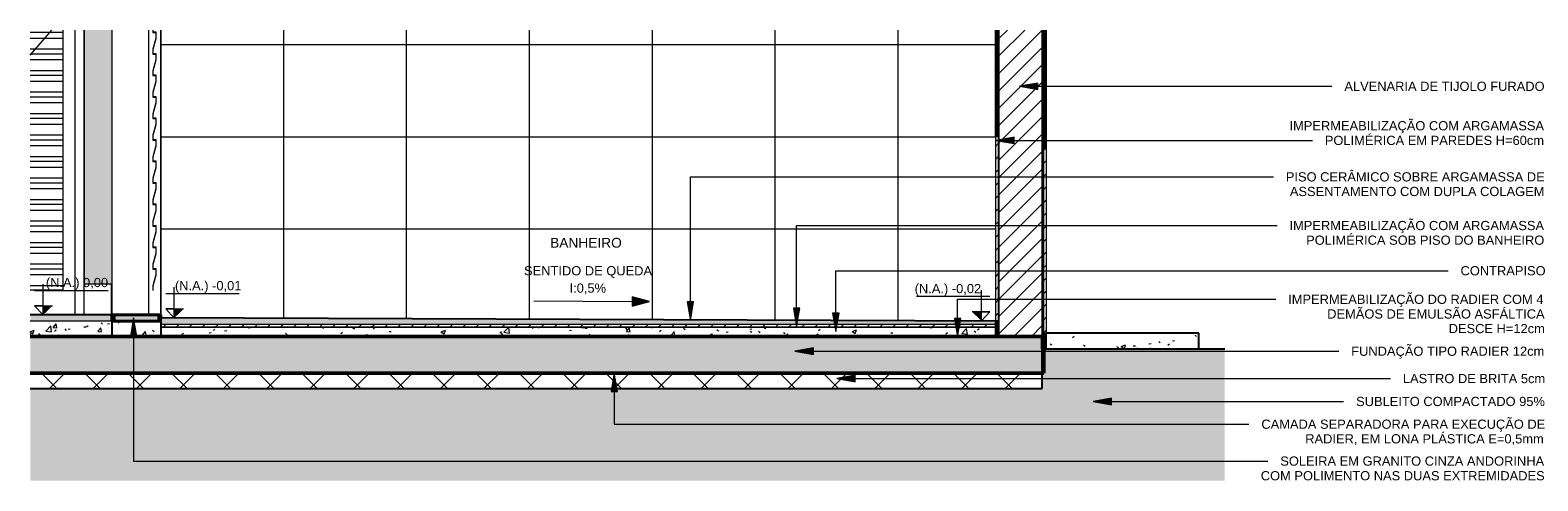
# Model space of a CAD drawing. Header units: metres. Extents: x -14.5 to 1.3, y -0.5 to 0.9.
# Tile 1 of 3: x -14.5 to -9.6, y -0.5 to 0.9. Entities that reach past the tile are written whole.
import ezdxf

# ---------------------------------------------------------------- set-up
doc = ezdxf.new("R2010")
doc.units = ezdxf.units.M
doc.layers.add('A-DETL', color=7, linetype='Continuous', lineweight=5, true_color=0x00a600)
for name, color, linetype, lineweight in [('A-DETL-GENF', 7, 'Continuous', 5), ('A-DOOR', 7, 'Continuous', 5), ('A-FLOR', 7, 'Continuous', 5), ('A-FLOR-MCUT', 7, 'Continuous', 5), ('A-FLOR-PATT', 7, 'Continuous', 50), ('A-WALL', 7, 'Continuous', 5), ('A-WALL-PATT', 7, 'Continuous', 5), ('C-TOPO', 7, 'Continuous', 5), ('G-ANNO-DIMS', 7, 'Continuous', 9), ('G-ANNO-TEXT', 7, 'Continuous', 9), ('I-WALL', 7, 'Continuous', 5)]:
    doc.layers.add(name, color=color, linetype=linetype, lineweight=lineweight)
doc.styles.add('Arial', font='arial.ttf', dxfattribs={"height": 0.03})
doc.styles.add('Arial_1', font='arial.ttf', dxfattribs={"height": 0.032})
pattern_1 = [(50, (-12.698, 2.812), (0.145753, -0.0127516), [0.01524, -0.16764]), (355, (-12.698, 2.812), (-0.0281956, 0.152849), [0.01219, -0.13411]), (100.451, (-12.686, 2.811), (0.117557, 0.1400984), [0.01295, -0.14247]), (46.184, (-12.698, 2.853), (0.2168615, -0.033639), [0.02286, -0.25146]), (96.636, (-12.68, 2.85), (0.189918, 0.197943), [0.01943, -0.21371]), (351.184, (-12.698, 2.853), (0.18992, 0.197941), [0.01829, -0.20117]), (21, (-12.677, 2.843), (0.1212965, -0.0818154), [0.01524, -0.16764]), (326, (-12.677, 2.843), (0.049442, 0.147354), [0.01219, -0.13411]), (71.451, (-12.667, 2.836), (0.170739, 0.06554), [0.01295, -0.14247]), (37.5, (-12.698, 2.812), (0.0024723, 0.0676433), [0.00671, -0.12578, 0.00671, -0.12944, -0.13462]), (37.5, (-12.698, 2.812), (0.0024723, 0.0676433), [-0.26863, 0.00671, -0.12791]), (7.5, (-12.698, 2.812), (0.0534566, 0.0801431), [0.00671, -0.07092, 0.00671, -0.12273, -0.05131]), (7.5, (-12.698, 2.812), (0.0534566, 0.0801431), [-0.20706, 0.00671, -0.0446]), (327.5, (-12.743, 2.812), (0.1084765, -0.0045819), [0.00671, -0.04409, 0.00671, -0.15179, -0.21031]), (327.5, (-12.743, 2.812), (0.1084765, -0.0045819), [-0.2093, 0.00671, -0.20361]), (317.5, (-12.763, 2.812), (0.1185073, 0.020342), [0.00671, -0.05933, 0.00671, -0.09855, -0.14935]), (317.5, (-12.763, 2.812), (0.1185073, 0.020342), [-0.1713, 0.00671, -0.14265])]
pattern_2 = [(0, (-14.275, 0), (0, 0.6), []), (90, (-14.275, 0), (-0.6, 4e-17), [])]
pattern_3 = [(45, (-12.698, 2.812), (-0.0212132, 0.0212132), [])]

# ---------------------------------------------------------------- blocks, each defined once
blk = doc.blocks.new('PORTA DE GIRO L_T_IMPERM_10')
at = {"layer": 'A-DOOR'}
for p, q in [((-14.5406, 0.8451), (-14.4705, 0.927)), ((-14.4339, 0.919), (-14.5406, 0.919)), ((-14.4339, 0.9001), (-14.5406, 0.9001)), ((-14.4339, 0.927), (-14.4339, 0.919)), ((-14.4339, 0.919), (-14.4339, 0.9001)), ((-14.4339, 0.9001), (-14.4339, 0.8651)), ((-14.395, 0.927), (-14.395, 0)), ((-14.365, 0.1), (-14.365, 0.927)), ((-14.4339, 0.8651), (-14.5406, 0.8651)), ((-14.4339, 0.849), (-14.5406, 0.849)), ((-14.4339, 0.8651), (-14.4339, 0.849)), ((-14.4339, 0.849), (-14.4339, 0.8301)), ((-14.4339, 0.8301), (-14.5406, 0.8301)), ((-14.4339, 0.7951), (-14.5406, 0.7951)), ((-14.4339, 0.8301), (-14.4339, 0.7951)), ((-14.4339, 0.7951), (-14.4339, 0.779)), ((-14.4339, 0.779), (-14.5406, 0.779)), ((-14.4339, 0.7601), (-14.5406, 0.7601)), ((-14.4339, 0.779), (-14.4339, 0.7601)), ((-14.4339, 0.7601), (-14.4339, 0.7251)), ((-14.4339, 0.7251), (-14.5406, 0.7251)), ((-14.4339, 0.709), (-14.5406, 0.709)), ((-14.4339, 0.6901), (-14.5406, 0.6901)), ((-14.4339, 0.7251), (-14.4339, 0.709)), ((-14.4339, 0.709), (-14.4339, 0.6901)), ((-14.4339, 0.6901), (-14.4339, 0.6551)), ((-14.4339, 0.6551), (-14.5406, 0.6551)), ((-14.4339, 0.639), (-14.5406, 0.639)), ((-14.4339, 0.6551), (-14.4339, 0.639)), ((-14.4339, 0.639), (-14.4339, 0.6201)), ((-14.4339, 0.6201), (-14.5406, 0.6201)), ((-14.4339, 0.6201), (-14.4339, 0.5851)), ((-14.4339, 0.5851), (-14.5406, 0.5851)), ((-14.4339, 0.569), (-14.5406, 0.569)), ((-14.4339, 0.5501), (-14.5406, 0.5501)), ((-14.4339, 0.5851), (-14.4339, 0.569)), ((-14.4339, 0.569), (-14.4339, 0.5501)), ((-14.4339, 0.5501), (-14.4339, 0.5151)), ((-14.4339, 0.5151), (-14.5406, 0.5151)), ((-14.4339, 0.499), (-14.5406, 0.499)), ((-14.4339, 0.5151), (-14.4339, 0.499)), ((-14.4339, 0.499), (-14.4339, 0.4801)), ((-14.4339, 0.4801), (-14.5406, 0.4801)), ((-14.4339, 0.4451), (-14.5406, 0.4451)), ((-14.4339, 0.4801), (-14.4339, 0.4451)), ((-14.4339, 0.4451), (-14.4339, 0.429)), ((-14.4339, 0.429), (-14.5406, 0.429)), ((-14.4339, 0.4101), (-14.5406, 0.4101)), ((-14.4339, 0.429), (-14.4339, 0.4101)), ((-14.4339, 0.4101), (-14.4339, 0.3751)), ((-14.4339, 0.3751), (-14.5406, 0.3751)), ((-14.4339, 0.359), (-14.5406, 0.359)), ((-14.4339, 0.3751), (-14.4339, 0.359)), ((-14.4339, 0.359), (-14.4339, 0.3401)), ((-14.4339, 0.3401), (-14.5406, 0.3401)), ((-14.4339, 0.3051), (-14.5406, 0.3051)), ((-14.4339, 0.3401), (-14.4339, 0.3051)), ((-14.4339, 0.3051), (-14.4339, 0.289)), ((-14.4339, 0.289), (-14.5406, 0.289)), ((-14.4339, 0.2701), (-14.5406, 0.2701)), ((-14.4339, 0.289), (-14.4339, 0.2701)), ((-14.4339, 0.2701), (-14.4339, 0.2351)), ((-14.4339, 0.2351), (-14.5406, 0.2351)), ((-14.4339, 0.219), (-14.5406, 0.219)), ((-14.4339, 0.2001), (-14.5406, 0.2001)), ((-14.4339, 0.2351), (-14.4339, 0.219)), ((-14.4339, 0.219), (-14.4339, 0.2001)), ((-14.4339, 0.2001), (-14.4339, 0.1651)), ((-14.4339, 0.1651), (-14.5406, 0.1651)), ((-14.4339, 0.149), (-14.5406, 0.149)), ((-14.4339, 0.1651), (-14.4339, 0.149)), ((-14.4339, 0.149), (-14.4339, 0.1301)), ((-14.4339, 0.1301), (-14.5406, 0.1301)), ((-14.4339, 0.1301), (-14.4339, 0.0951)), ((-14.4339, 0.0951), (-14.5406, 0.0951)), ((-14.4339, 0.08), (-14.5406, 0.08)), ((-14.4339, 0.0951), (-14.4339, 0.08))]:
    blk.add_line(p, q, dxfattribs=at)
blk = doc.blocks.new('PORTA DE GIRO L_T_IMPERM_11')
at = {"layer": 'A-DOOR', "true_color": 0xfffffe}
blk.add_hatch(color=7, dxfattribs=at).paths.add_polyline_path([(-14.14, 0.08), (-14.14, 0.095), (-14.13, 0.1301), (-14.13, 0.15), (-14.14, 0.15), (-14.14, 0.165), (-14.13, 0.2001), (-14.13, 0.22), (-14.14, 0.22), (-14.14, 0.235), (-14.13, 0.2701), (-14.13, 0.29), (-14.14, 0.29), (-14.14, 0.305), (-14.13, 0.3401), (-14.13, 0.36), (-14.14, 0.36), (-14.14, 0.375), (-14.13, 0.4101), (-14.13, 0.43), (-14.14, 0.43), (-14.14, 0.445), (-14.13, 0.4801), (-14.13, 0.5), (-14.14, 0.5), (-14.14, 0.515), (-14.13, 0.5501), (-14.13, 0.57), (-14.14, 0.57), (-14.14, 0.585), (-14.13, 0.6201), (-14.13, 0.64), (-14.14, 0.64), (-14.14, 0.655), (-14.13, 0.6901), (-14.13, 0.71), (-14.14, 0.71), (-14.14, 0.725), (-14.13, 0.7601), (-14.13, 0.78), (-14.14, 0.78), (-14.14, 0.795), (-14.13, 0.8301), (-14.13, 0.85), (-14.14, 0.85), (-14.14, 0.865), (-14.13, 0.9001), (-14.13, 0.92), (-14.14, 0.92), (-14.14, 0.927), (-14.141, 0.927), (-14.141, 0.919), (-14.131, 0.919), (-14.131, 0.9001), (-14.141, 0.865), (-14.141, 0.849), (-14.131, 0.849), (-14.131, 0.8301), (-14.141, 0.795), (-14.141, 0.779), (-14.131, 0.779), (-14.131, 0.7601), (-14.141, 0.725), (-14.141, 0.709), (-14.131, 0.709), (-14.131, 0.6901), (-14.141, 0.655), (-14.141, 0.639), (-14.131, 0.639), (-14.131, 0.6201), (-14.141, 0.585), (-14.141, 0.569), (-14.131, 0.569), (-14.131, 0.5501), (-14.141, 0.515), (-14.141, 0.499), (-14.131, 0.499), (-14.131, 0.4801), (-14.141, 0.445), (-14.141, 0.429), (-14.131, 0.429), (-14.131, 0.4101), (-14.141, 0.375), (-14.141, 0.359), (-14.131, 0.359), (-14.131, 0.3401), (-14.141, 0.305), (-14.141, 0.289), (-14.131, 0.289), (-14.131, 0.2701), (-14.141, 0.235), (-14.141, 0.219), (-14.131, 0.219), (-14.131, 0.2001), (-14.141, 0.165), (-14.141, 0.149), (-14.131, 0.149), (-14.131, 0.1301), (-14.141, 0.095), (-14.141, 0.08)])
at = {"layer": 'A-DOOR'}
for p, q in [((-14.275, 0.927), (-14.275, 0)), ((-14.155, 0.927), (-14.155, 0)), ((-14.115, 0.927), (-14.115, 0))]:
    blk.add_line(p, q, dxfattribs=at)
at = {"layer": 'A-DOOR', "lineweight": 15}
for p, q in [((-14.141, 0.927), (-14.141, 0.919)), ((-14.141, 0.919), (-14.131, 0.919)), ((-14.131, 0.9001), (-14.141, 0.8651)), ((-14.14, 0.92), (-14.14, 0.927)), ((-14.13, 0.92), (-14.14, 0.92)), ((-14.14, 0.865), (-14.13, 0.9)), ((-14.131, 0.919), (-14.131, 0.9001)), ((-14.13, 0.9), (-14.13, 0.92)), ((-14.141, 0.8651), (-14.141, 0.849)), ((-14.141, 0.849), (-14.131, 0.849)), ((-14.14, 0.85), (-14.14, 0.865)), ((-14.13, 0.85), (-14.14, 0.85)), ((-14.131, 0.849), (-14.131, 0.8301)), ((-14.13, 0.83), (-14.13, 0.85)), ((-14.131, 0.8301), (-14.141, 0.7951)), ((-14.141, 0.7951), (-14.141, 0.779)), ((-14.14, 0.795), (-14.13, 0.83)), ((-14.14, 0.78), (-14.14, 0.795)), ((-14.141, 0.779), (-14.131, 0.779)), ((-14.131, 0.7601), (-14.141, 0.7251)), ((-14.13, 0.78), (-14.14, 0.78)), ((-14.14, 0.725), (-14.13, 0.76)), ((-14.131, 0.779), (-14.131, 0.7601)), ((-14.13, 0.76), (-14.13, 0.78)), ((-14.141, 0.7251), (-14.141, 0.709)), ((-14.141, 0.709), (-14.131, 0.709)), ((-14.131, 0.6901), (-14.141, 0.6551)), ((-14.14, 0.71), (-14.14, 0.725)), ((-14.13, 0.71), (-14.14, 0.71)), ((-14.14, 0.655), (-14.13, 0.69)), ((-14.131, 0.709), (-14.131, 0.6901)), ((-14.13, 0.69), (-14.13, 0.71)), ((-14.141, 0.6551), (-14.141, 0.639)), ((-14.141, 0.639), (-14.131, 0.639)), ((-14.14, 0.64), (-14.14, 0.655)), ((-14.13, 0.64), (-14.14, 0.64)), ((-14.131, 0.639), (-14.131, 0.6201)), ((-14.13, 0.62), (-14.13, 0.64)), ((-14.131, 0.6201), (-14.141, 0.5851)), ((-14.14, 0.585), (-14.13, 0.62)), ((-14.141, 0.5851), (-14.141, 0.569)), ((-14.141, 0.569), (-14.131, 0.569)), ((-14.131, 0.5501), (-14.141, 0.5151)), ((-14.14, 0.57), (-14.14, 0.585)), ((-14.13, 0.57), (-14.14, 0.57)), ((-14.14, 0.515), (-14.13, 0.55)), ((-14.131, 0.569), (-14.131, 0.5501)), ((-14.13, 0.55), (-14.13, 0.57)), ((-14.141, 0.5151), (-14.141, 0.499)), ((-14.141, 0.499), (-14.131, 0.499)), ((-14.14, 0.5), (-14.14, 0.515)), ((-14.13, 0.5), (-14.14, 0.5)), ((-14.131, 0.499), (-14.131, 0.4801)), ((-14.13, 0.48), (-14.13, 0.5)), ((-14.131, 0.4801), (-14.141, 0.4451)), ((-14.141, 0.4451), (-14.141, 0.429)), ((-14.14, 0.445), (-14.13, 0.48)), ((-14.14, 0.43), (-14.14, 0.445)), ((-14.141, 0.429), (-14.131, 0.429)), ((-14.131, 0.4101), (-14.141, 0.3751)), ((-14.13, 0.43), (-14.14, 0.43)), ((-14.14, 0.375), (-14.13, 0.41)), ((-14.131, 0.429), (-14.131, 0.4101)), ((-14.13, 0.41), (-14.13, 0.43)), ((-14.141, 0.3751), (-14.141, 0.359)), ((-14.141, 0.359), (-14.131, 0.359)), ((-14.14, 0.36), (-14.14, 0.375)), ((-14.13, 0.36), (-14.14, 0.36)), ((-14.131, 0.359), (-14.131, 0.3401)), ((-14.13, 0.34), (-14.13, 0.36)), ((-14.131, 0.3401), (-14.141, 0.3051)), ((-14.141, 0.3051), (-14.141, 0.289)), ((-14.14, 0.305), (-14.13, 0.34)), ((-14.14, 0.29), (-14.14, 0.305)), ((-14.141, 0.289), (-14.131, 0.289)), ((-14.131, 0.2701), (-14.141, 0.2351)), ((-14.13, 0.29), (-14.14, 0.29)), ((-14.14, 0.235), (-14.13, 0.27)), ((-14.131, 0.289), (-14.131, 0.2701)), ((-14.13, 0.27), (-14.13, 0.29)), ((-14.141, 0.2351), (-14.141, 0.219)), ((-14.141, 0.219), (-14.131, 0.219)), ((-14.131, 0.2001), (-14.141, 0.1651)), ((-14.14, 0.22), (-14.14, 0.235)), ((-14.13, 0.22), (-14.14, 0.22)), ((-14.14, 0.165), (-14.13, 0.2)), ((-14.131, 0.219), (-14.131, 0.2001)), ((-14.13, 0.2), (-14.13, 0.22)), ((-14.141, 0.1651), (-14.141, 0.149)), ((-14.141, 0.149), (-14.131, 0.149)), ((-14.14, 0.15), (-14.14, 0.165)), ((-14.13, 0.15), (-14.14, 0.15)), ((-14.131, 0.149), (-14.131, 0.1301)), ((-14.13, 0.13), (-14.13, 0.15)), ((-14.131, 0.1301), (-14.141, 0.0951)), ((-14.14, 0.095), (-14.13, 0.13)), ((-14.141, 0.0951), (-14.141, 0.08)), ((-14.141, 0.08), (-14.14, 0.08)), ((-14.14, 0.08), (-14.14, 0.095))]:
    blk.add_line(p, q, dxfattribs=at)
blk = doc.blocks.new('Elevações de ponto - Cota de elevação - corte _N_O e N_A_-1979376-DET_IMPERM_1')
at = {"layer": 'G-ANNO-DIMS'}
blk.add_hatch(color=256, dxfattribs=at).paths.add_polyline_path([(-14.4681, 0.0294), (-14.4987, 0), (-14.4987, 0.0294)])
for p, q in [((-14.4987, 0), (-14.4987, 0.1)), ((-14.5261, 0.0794), (-14.287, 0.0794)), ((-14.4987, 0), (-14.5261, 0.0294)), ((-14.5261, 0.0294), (-14.4681, 0.0294)), ((-14.4987, 0.0294), (-14.5261, 0.0294)), ((-14.5261, 0.0294), (-14.4987, 0)), ((-14.4987, 0), (-14.4987, 0.0294))]:
    blk.add_line(p, q, dxfattribs=at)

msp = doc.modelspace()

# ---------------------------------------------------------------- hatches: boundary and pattern name
at = {"layer": 'A-DETL-GENF', "true_color": 0xff8040}
h = msp.add_hatch(dxfattribs=at)
h.set_pattern_fill('FP_7', color=11, style=0, pattern_type=2)
h.set_pattern_definition(pattern_3)
h.paths.add_polyline_path([(-11.3875, -0.02), (-11.3875, 0.58), (-11.3975, 0.58), (-11.3975, -0.02), (-11.39, -0.02)])
h = msp.add_hatch(dxfattribs=at)
h.set_pattern_fill('FP_7', color=11, style=0, pattern_type=2)
h.set_pattern_definition(pattern_3)
h.paths.add_polyline_path([(-11.2386, -0.06), (-11.2316, -0.06), (-11.2316, 0.54), (-11.2416, 0.54), (-11.2416, -0.06), (-11.24, -0.06)])
at = {"layer": 'A-DETL-GENF'}
msp.add_hatch(color=256, dxfattribs=at).paths.add_polyline_path([(-12.581, 0.0286), (-12.5237, 0.0438), (-12.5809, 0.0593)])
at = {"layer": 'A-DETL-GENF', "true_color": 0xbbc5c4}
msp.add_hatch(color=9, dxfattribs=at).paths.add_polyline_path([(-11.422, -0.025), (-11.3875, -0.025), (-11.3875, -0.02), (-14.115, -0.01), (-14.115, -0.025), (-11.6233, -0.025)])
at = {"layer": 'A-DETL-GENF', "true_color": 0xff8040}
h = msp.add_hatch(dxfattribs=at)
h.set_pattern_fill('FP_7', color=11, style=0, pattern_type=2)
h.set_pattern_definition(pattern_3)
h.paths.add_polyline_path([(-14.115, -0.04), (-11.395, -0.04), (-11.395, -0.0312), (-14.115, -0.0312), (-14.115, -0.0336)])
at = {"layer": 'A-DETL-GENF', "true_color": 0x808080}
h = msp.add_hatch(dxfattribs=at)
h.set_pattern_fill('FP_6', color=8, style=0, pattern_type=2)
h.set_pattern_definition([(45, (-12.698, 2.812), (-0.0707107, 0.0707107), []), (135, (-12.698, 2.812), (-0.0707107, -0.0707107), [])])
h.paths.add_polyline_path([(-11.6233, -0.24), (-11.245, -0.24), (-11.245, -0.19), (-14.5406, -0.19), (-14.5406, -0.24), (-12.5957, -0.24)])
at = {"layer": 'A-FLOR', "true_color": 0xbbc5c4}
for points in [[(-14.5406, -0.02), (-14.275, -0.02), (-14.275, 0), (-14.5406, 0)], [(-14.1097, -0.0312), (-11.395, -0.0312), (-11.395, -0.025), (-14.115, -0.025), (-14.115, -0.0312)]]:
    msp.add_hatch(color=9, dxfattribs=at).paths.add_polyline_path(points)
at = {"layer": 'A-FLOR', "true_color": 0xdcdcdc}
msp.add_hatch(color=254, dxfattribs=at).paths.add_polyline_path([(-14.155, -0.02), (-14.115, -0.02), (-14.115, 0), (-14.275, 0), (-14.275, -0.02), (-14.1929, -0.02)])
at = {"layer": 'A-FLOR-PATT', "lineweight": 5, "true_color": 0x787878}
h = msp.add_hatch(dxfattribs=at)
h.set_pattern_fill('FP_1', color=8, style=0, pattern_type=2)
h.set_pattern_definition(pattern_1)
h.paths.add_polyline_path([(-14.2975, -0.07), (-14.275, -0.07), (-14.275, -0.02), (-14.5406, -0.02), (-14.5406, -0.07), (-14.365, -0.07)])
h = msp.add_hatch(dxfattribs=at)
h.set_pattern_fill('FP_1', color=8, style=0, pattern_type=2)
h.set_pattern_definition(pattern_1)
h.paths.add_polyline_path([(-14.195, -0.07), (-14.115, -0.07), (-14.115, -0.02), (-14.275, -0.02), (-14.275, -0.07)])
h = msp.add_hatch(dxfattribs=at)
h.set_pattern_fill('FP_1', color=8, style=0, pattern_type=2)
h.set_pattern_definition(pattern_1)
h.paths.add_polyline_path([(-14.115, -0.07), (-11.395, -0.07), (-11.395, -0.04), (-14.115, -0.04)])
h = msp.add_hatch(dxfattribs=at)
h.set_pattern_fill('FP_1', color=8, style=0, pattern_type=2)
h.set_pattern_definition(pattern_1)
h.paths.add_polyline_path([(-11.6233, -0.19), (-11.245, -0.19), (-11.245, -0.07), (-14.5406, -0.07), (-14.5406, -0.19), (-12.5957, -0.19)])
h = msp.add_hatch(dxfattribs=at)
h.set_pattern_fill('FP_1', color=8, style=0, pattern_type=2)
h.set_pattern_definition(pattern_1)
h.paths.add_polyline_path([(-11.235, -0.11), (-10.735, -0.11), (-10.735, -0.06), (-11.235, -0.06), (-11.235, -0.07)])
at = {"layer": 'A-WALL-PATT', "true_color": 0x808080}
h = msp.add_hatch(dxfattribs=at)
h.set_pattern_fill('FP_2', color=8, style=0, pattern_type=2)
h.set_pattern_definition([(0, (-14.515, -0.62), (0, 0.3), []), (90, (-14.515, -0.62), (-0.4, 2e-17), [])])
h.paths.add_polyline_path([(-11.3975, -0.02), (-11.3975, 0.58), (-11.395, 0.58), (-11.395, 0.927), (-14.115, 0.927), (-14.115, -0.01), (-11.4051, -0.0199)])
h.paths.add_polyline_path([(-12.581, 0.0286), (-12.5809, 0.0593), (-12.5237, 0.0438)])
at = {"layer": 'A-WALL-PATT', "true_color": 0x787878}
h = msp.add_hatch(dxfattribs=at)
h.set_pattern_fill('FP_1', color=8, style=0, pattern_type=2)
h.set_pattern_definition(pattern_1)
h.paths.add_polyline_path([(-11.385, -0.07), (-11.385, 0.927), (-11.3875, 0.927), (-11.3875, -0.07)])
at = {"layer": 'A-WALL-PATT'}
h = msp.add_hatch(dxfattribs=at)
h.set_pattern_fill('FP_5', color=256, style=0, pattern_type=2)
h.set_pattern_definition([(45, (-12.698, 2.812), (-0.02828427, 0.02828427), [])])
h.paths.add_polyline_path([(-11.245, -0.07), (-11.245, 0.927), (-11.385, 0.927), (-11.385, -0.07)])
at = {"layer": 'A-WALL-PATT', "true_color": 0x787878}
h = msp.add_hatch(dxfattribs=at)
h.set_pattern_fill('FP_1', color=8, style=0, pattern_type=2)
h.set_pattern_definition(pattern_1)
h.paths.add_polyline_path([(-11.245, -0.07), (-11.2425, -0.07), (-11.2425, 0.927), (-11.245, 0.927), (-11.245, -0.06)])
h = msp.add_hatch(dxfattribs=at)
h.set_pattern_fill('FP_3', color=8, style=0, pattern_type=2)
h.set_pattern_definition(pattern_2)
h.paths.add_polyline_path([(-14.2975, 0), (-14.277, 0), (-14.277, 0.1), (-14.365, 0.1), (-14.365, 0)])
h = msp.add_hatch(dxfattribs=at)
h.set_pattern_fill('FP_4', color=8, style=0, pattern_type=2)
h.set_pattern_definition(pattern_2)
h.paths.add_polyline_path([(-14.275, 0), (-14.275, 0.1), (-14.277, 0.1), (-14.277, 0)])
h = msp.add_hatch(dxfattribs=at)
h.set_pattern_fill('FP_1', color=8, style=0, pattern_type=2)
h.set_pattern_definition(pattern_1)
h.paths.add_polyline_path([(-11.245, -0.11), (-11.235, -0.11), (-11.235, -0.07), (-11.245, -0.07)])
at = {"layer": 'C-TOPO', "true_color": 0xd2e2c2}
msp.add_hatch(color=254, dxfattribs=at).paths.add_polyline_path([(-14.0544, -0.5403), (-10.6508, -0.5403), (-10.6508, -0.1101), (-11.245, -0.1101), (-11.245, -0.24), (-14.5406, -0.24), (-14.5406, -0.5403), (-14.3239, -0.5403)])
at = {"layer": 'G-ANNO-TEXT'}
for points in [[(-11.3195, 0.7442), (-11.2595, 0.7336), (-11.2595, 0.7547)], [(-11.3967, 0.5681), (-11.3367, 0.5576), (-11.3367, 0.5787)], [(-12.3908, -0.0179), (-12.3803, 0.0421), (-12.4014, 0.0421)], [(-12.0451, -0.0378), (-12.0345, 0.0222), (-12.0556, 0.0222)], [(-11.9174, -0.0544), (-11.9068, 0.0056), (-11.9279, 0.0056)], [(-14.2037, -0.0093), (-14.2143, -0.0693), (-14.1931, -0.0693)], [(-11.5207, -0.0716), (-11.5101, -0.0116), (-11.5312, -0.0116)], [(-12.0505, -0.1183), (-11.9905, -0.1289), (-11.9905, -0.1077)], [(-12.6388, -0.189), (-12.6493, -0.249), (-12.6282, -0.249)], [(-11.9146, -0.2073), (-11.8546, -0.2178), (-11.8546, -0.1967)], [(-11.0796, -0.2819), (-11.0196, -0.2925), (-11.0196, -0.2713)]]:
    msp.add_hatch(color=256, dxfattribs=at).paths.add_polyline_path(points)
at = {"layer": 'I-WALL', "true_color": 0xf4eccd}
msp.add_hatch(color=254, dxfattribs=at).paths.add_polyline_path([(-14.365, 0.1), (-14.275, 0.1), (-14.275, 0.927), (-14.365, 0.927), (-14.365, 0.1933)])
at = {"layer": 'I-WALL', "true_color": 0xf4f4f4}
h = msp.add_hatch(color=7, dxfattribs=at)
h.paths.add_polyline_path([(-11.395, -0.07), (-11.39, -0.07), (-11.39, -0.025), (-11.395, -0.025), (-11.395, -0.04)])
h.paths.add_polyline_path([(-11.395, 0.58), (-11.39, 0.58), (-11.39, 0.927), (-11.395, 0.927)])
at = {"layer": 'I-WALL', "true_color": 0xdbcc9e}
h = msp.add_hatch(color=9, dxfattribs=at)
h.paths.add_polyline_path([(-11.235, -0.07), (-11.235, -0.06), (-11.24, -0.06), (-11.24, -0.07)])
h.paths.add_polyline_path([(-11.24, 0.54), (-11.235, 0.54), (-11.235, 0.927), (-11.24, 0.927), (-11.24, 0.5602)])

# ---------------------------------------------------------------- linework, layer by layer
at = {"layer": 'A-DETL', "color": 30, "true_color": 0xff8000}
for p, q in [((-11.3875, 0.58), (-11.3975, 0.58)), ((-11.3975, 0.58), (-11.3975, -0.02)), ((-11.3875, -0.02), (-11.3875, 0.58)), ((-11.2316, 0.54), (-11.2416, 0.54)), ((-11.2416, 0.54), (-11.2416, -0.06)), ((-11.2316, -0.06), (-11.2316, 0.54)), ((-11.395, -0.0312), (-14.115, -0.0312)), ((-14.115, -0.04), (-11.395, -0.04)), ((-11.2416, -0.06), (-11.2316, -0.06))]:
    msp.add_line(p, q, dxfattribs=at)
at = {"layer": 'A-DETL', "color": 7}
for p, q in [((-12.5809, 0.0593), (-12.581, 0.0286)), ((-12.5237, 0.0438), (-12.5809, 0.0593)), ((-12.581, 0.0286), (-12.5237, 0.0438))]:
    msp.add_line(p, q, dxfattribs=at)
at = {"layer": 'A-DETL', "color": 7, "lineweight": 15}
msp.add_line((-12.9009, 0.0452), (-12.5809, 0.044), dxfattribs=at)
at = {"layer": 'A-DETL', "color": 7, "lineweight": 25}
for p, q in [((-14.115, -0.01), (-14.115, -0.025)), ((-11.3875, -0.02), (-14.115, -0.01)), ((-14.115, -0.0312), (-14.115, -0.04)), ((-11.395, -0.04), (-11.395, -0.0312)), ((-11.3875, -0.025), (-11.3875, -0.02)), ((-11.245, -0.19), (-14.5406, -0.19)), ((-11.245, -0.24), (-11.245, -0.19)), ((-14.5406, -0.24), (-11.245, -0.24))]:
    msp.add_line(p, q, dxfattribs=at)
at = {"layer": 'A-DETL', "color": 7, "lineweight": 30}
for p, q in [((-11.395, -0.0627), (-11.395, -0.02)), ((-11.39, -0.025), (-11.39, -0.02))]:
    msp.add_line(p, q, dxfattribs=at)
at = {"layer": 'A-DETL', "color": 1, "lineweight": 50, "true_color": 0xff0000}
for p, q in [((-11.24, -0.07), (-14.5406, -0.07)), ((-11.24, -0.19), (-11.24, -0.07))]:
    msp.add_line(p, q, dxfattribs=at)
at = {"layer": 'A-DETL', "color": 7, "lineweight": 50}
msp.add_line((-11.24, -0.19), (-14.5406, -0.19), dxfattribs=at)
at = {"layer": 'A-FLOR', "lineweight": 25}
for p, q in [((-14.275, 0), (-14.5406, 0)), ((-14.275, -0.02), (-14.275, -0.07)), ((-14.115, -0.025), (-14.115, -0.07)), ((-14.5406, -0.07), (-11.395, -0.07)), ((-10.735, -0.06), (-11.2316, -0.06)), ((-10.735, -0.11), (-10.735, -0.06)), ((-11.245, -0.19), (-11.245, -0.11)), ((-11.235, -0.11), (-10.735, -0.11))]:
    msp.add_line(p, q, dxfattribs=at)
at = {"layer": 'A-FLOR-MCUT'}
for p, q in [((-14.275, -0.02), (-14.5406, -0.02)), ((-11.395, -0.04), (-14.115, -0.04))]:
    msp.add_line(p, q, dxfattribs=at)
at = {"layer": 'A-WALL'}
for p, q in [((-11.39, 0.58), (-11.39, 0.927)), ((-11.3875, 0.58), (-11.3875, 0.927)), ((-11.385, -0.07), (-11.385, 0.927)), ((-11.245, -0.07), (-11.245, 0.927)), ((-11.2425, -0.07), (-11.2425, 0.927)), ((-11.24, 0.54), (-11.24, 0.927)), ((-14.365, 0), (-14.365, 0.1)), ((-14.275, 0.1), (-14.365, 0.1)), ((-14.277, 0.1), (-14.277, 0)), ((-14.27, 0), (-14.27, -0.02)), ((-14.2675, 0), (-14.2675, -0.02)), ((-14.265, 0), (-14.265, -0.02)), ((-14.125, 0), (-14.125, -0.02)), ((-14.1225, 0), (-14.1225, -0.02)), ((-14.12, 0), (-14.12, -0.02)), ((-11.39, -0.07), (-11.39, -0.025)), ((-11.3875, -0.07), (-11.3875, -0.025)), ((-11.24, -0.07), (-11.24, -0.06))]:
    msp.add_line(p, q, dxfattribs=at)
at = {"layer": 'C-TOPO', "lineweight": 25}
msp.add_line((-11.245, -0.1101), (-10.6508, -0.1101), dxfattribs=at)
at = {"layer": 'C-TOPO'}
msp.add_line((-10.6508, -0.1101), (-11.245, -0.1101), dxfattribs=at)
at = {"layer": 'G-ANNO-DIMS', "lineweight": 18}
for p, q in [((-14.0599, -0.0102), (-14.0715, -0.0102)), ((-11.4508, -0.0198), (-11.443, -0.0198))]:
    msp.add_line(p, q, dxfattribs=at)
at = {"layer": 'G-ANNO-TEXT'}
for p, q in [((-11.2595, 0.7547), (-11.3195, 0.7442)), ((-11.3195, 0.7442), (-11.2595, 0.7336)), ((-11.3195, 0.7442), (-10.4041, 0.7442)), ((-11.2595, 0.7336), (-11.2595, 0.7547)), ((-10.4041, 0.7442), (-10.3022, 0.7442)), ((-11.3367, 0.5787), (-11.3967, 0.5681)), ((-11.3967, 0.5681), (-11.3367, 0.5576)), ((-11.3967, 0.5681), (-10.4835, 0.5681)), ((-11.3367, 0.5576), (-11.3367, 0.5787)), ((-10.4835, 0.5681), (-10.3658, 0.5681)), ((-12.3908, 0.4494), (-10.6066, 0.4494)), ((-12.3908, -0.0179), (-12.3908, 0.4494)), ((-10.6066, 0.4494), (-10.4928, 0.4494)), ((-12.0451, 0.2909), (-10.4835, 0.2909)), ((-12.0451, -0.0378), (-12.0451, 0.2909)), ((-10.4835, 0.2909), (-10.4809, 0.2909)), ((-11.9174, 0.1437), (-9.924, 0.1437)), ((-11.9174, -0.0544), (-11.9174, 0.1437)), ((-11.5207, 0.0507), (-10.5381, 0.0507)), ((-11.5207, -0.0716), (-11.5207, 0.0507)), ((-10.5381, 0.0507), (-10.4852, 0.0507)), ((-12.3803, 0.0421), (-12.4014, 0.0421)), ((-12.4014, 0.0421), (-12.3908, -0.0179)), ((-12.3908, -0.0179), (-12.3803, 0.0421)), ((-12.0345, 0.0222), (-12.0556, 0.0222)), ((-12.0556, 0.0222), (-12.0451, -0.0378)), ((-12.0451, -0.0378), (-12.0345, 0.0222)), ((-11.9068, 0.0056), (-11.9279, 0.0056)), ((-11.9279, 0.0056), (-11.9174, -0.0544)), ((-11.9174, -0.0544), (-11.9068, 0.0056)), ((-14.2037, -0.0093), (-14.2143, -0.0693)), ((-14.1931, -0.0693), (-14.2037, -0.0093)), ((-14.2037, -0.0093), (-14.2037, -0.476)), ((-11.5101, -0.0116), (-11.5312, -0.0116)), ((-11.5312, -0.0116), (-11.5207, -0.0716)), ((-11.5207, -0.0716), (-11.5101, -0.0116)), ((-14.2143, -0.0693), (-14.1931, -0.0693)), ((-11.9905, -0.1077), (-12.0505, -0.1183)), ((-12.0505, -0.1183), (-11.9905, -0.1289)), ((-12.0505, -0.1183), (-10.28, -0.1183)), ((-11.9905, -0.1289), (-11.9905, -0.1077)), ((-12.6388, -0.189), (-12.6493, -0.249)), ((-12.6282, -0.249), (-12.6388, -0.189)), ((-12.6388, -0.189), (-12.6388, -0.3559)), ((-11.8546, -0.1967), (-11.9146, -0.2073)), ((-11.9146, -0.2073), (-11.8546, -0.2178)), ((-11.9146, -0.2073), (-10.1118, -0.2073)), ((-11.8546, -0.2178), (-11.8546, -0.1967)), ((-12.6493, -0.249), (-12.6282, -0.249)), ((-11.0196, -0.2713), (-11.0796, -0.2819)), ((-11.0796, -0.2819), (-11.0196, -0.2925)), ((-11.0796, -0.2819), (-10.264, -0.2819)), ((-11.0196, -0.2925), (-11.0196, -0.2713)), ((-12.6388, -0.3559), (-10.7087, -0.3559)), ((-10.7087, -0.3559), (-10.5725, -0.3559)), ((-14.2037, -0.476), (-10.5942, -0.476)), ((-10.5942, -0.476), (-10.5109, -0.476))]:
    msp.add_line(p, q, dxfattribs=at)
at = {"layer": 'I-WALL'}
msp.add_line((-14.365, 0.927), (-14.365, 0.1), dxfattribs=at)
at = {"layer": 'I-WALL', "lineweight": 40}
for p, q in [((-11.395, 0.927), (-11.395, 0.58)), ((-11.235, 0.54), (-11.235, 0.927)), ((-14.275, 0), (-14.275, -0.02)), ((-14.115, 0), (-14.275, 0)), ((-14.115, -0.01), (-14.115, 0)), ((-14.275, -0.02), (-14.115, -0.02)), ((-11.395, -0.025), (-11.395, -0.07)), ((-11.395, -0.07), (-11.235, -0.07)), ((-11.245, -0.07), (-11.245, -0.11)), ((-11.235, -0.11), (-11.235, -0.06)), ((-11.245, -0.11), (-11.235, -0.11))]:
    msp.add_line(p, q, dxfattribs=at)

# ---------------------------------------------------------------- block references
at = {"layer": 'A-DOOR'}
for name in ['PORTA DE GIRO L_T_IMPERM_10', 'PORTA DE GIRO L_T_IMPERM_11']:
    msp.add_blockref(name, (0, 0), dxfattribs=at)
at = {"layer": 'G-ANNO-DIMS'}
for p in [(0, 0), (0.4271, -0.0102)]:
    msp.add_blockref('Elevações de ponto - Cota de elevação - corte _N_O e N_A_-1979376-DET_IMPERM_1', p, dxfattribs=at)
at = {"layer": 'G-ANNO-DIMS', "extrusion": (0, 0, -1)}
msp.add_blockref('Elevações de ponto - Cota de elevação - corte _N_O e N_A_-1979376-DET_IMPERM_1', (25.9417, -0.0198), dxfattribs=at)

# ---------------------------------------------------------------- texts
at = {"layer": 'G-ANNO-DIMS', "lineweight": 18, "char_height": 0.03, "attachment_point": 1, "line_spacing_factor": 0.941778, "style": 'Arial'}
for s, insert, width in [('(N.A.) 0,00', (-14.4895, 0.1204), 0.24204), ('(N.A.) -0,01', (-14.0693, 0.1102), 0.258568), ('(N.A.) -0,02', (-11.6607, 0.1006), 0.258568)]:
    msp.add_mtext(s, dxfattribs=dict(at, insert=insert, width=width))
at = {"layer": 'G-ANNO-TEXT', "attachment_point": 1}
for s, insert, char_height, width, style in [('ALVENARIA DE TIJOLO FURADO', (-10.2616, 0.7592), 0.03, 0.795274, 'Arial'), ('IMPERMEABILIZAÇÃO COM ARGAMASSA ', (-10.4403, 0.6308), 0.03, 1.01173, 'Arial'), ('POLIMÉRICA EM PAREDES H=60cm', (-10.3252, 0.5831), 0.03, 0.872236, 'Arial'), ('PISO CERÂMICO SOBRE ARGAMASSA DE ', (-10.4522, 0.4644), 0.03, 1.02616, 'Arial'), ('ASSENTAMENTO COM DUPLA COLAGEM', (-10.439, 0.4168), 0.03, 1.010126, 'Arial'), ('IMPERMEABILIZAÇÃO COM ARGAMASSA ', (-10.4403, 0.3059), 0.03, 1.01173, 'Arial'), ('BANHEIRO', (-12.8477, 0.2508), 0.032, 0.288608, 'Arial_1'), ('POLIMÉRICA SOB PISO DO BANHEIRO', (-10.386, 0.2583), 0.03, 0.945991, 'Arial'), ('SENTIDO DE QUEDA', (-12.9325, 0.1587), 0.03, 0.506667, 'Arial'), ('CONTRAPISO', (-9.8833, 0.1587), 0.03, 0.336709, 'Arial'), ('I:0,5%', (-12.7844, 0.1022), 0.03, 0.145907, 'Arial'), ('IMPERMEABILIZAÇÃO DO RADIER COM 4 ', (-10.4445, 0.0657), 0.03, 1.01654, 'Arial'), ('DEMÃOS DE EMULSÃO ASFÁLTICA', (-10.3175, 0.0181), 0.03, 0.862616, 'Arial'), ('DESCE H=12cm ', (-9.922, -0.0295), 0.03, 0.383207, 'Arial'), ('FUNDAÇÃO TIPO RADIER 12cm', (-10.2393, -0.1033), 0.03, 0.768017, 'Arial'), ('LASTRO DE BRITA 5cm', (-10.0711, -0.1923), 0.03, 0.564388, 'Arial'), ('SUBLEITO COMPACTADO 95%', (-10.2233, -0.2669), 0.03, 0.748776, 'Arial'), ('CAMADA SEPARADORA PARA EXECUÇÃO DE ', (-10.5318, -0.3409), 0.03, 1.122362, 'Arial'), ('RADIER, EM LONA PLÁSTICA E=0,5mm', (-10.389, -0.3885), 0.03, 0.949198, 'Arial'), ('SOLEIRA EM GRANITO CINZA ANDORINHA ', (-10.4702, -0.461), 0.03, 1.048607, 'Arial'), ('COM POLIMENTO NAS DUAS EXTREMIDADES', (-10.5337, -0.5087), 0.03, 1.125569, 'Arial')]:
    msp.add_mtext(s, dxfattribs=dict(at, insert=insert, char_height=char_height, width=width, style=style))

doc.saveas('drawing.dxf')
